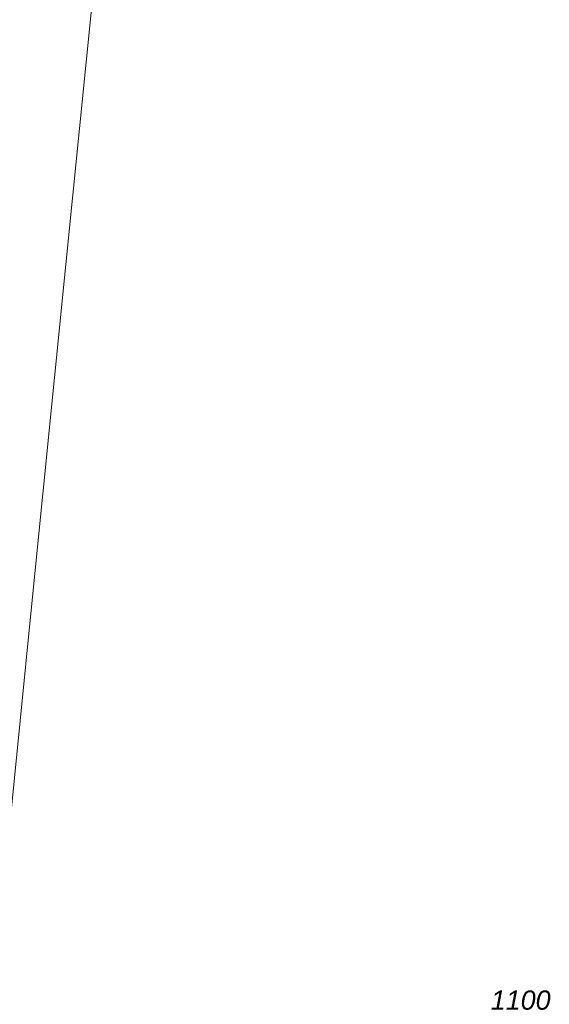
# Model space of a CAD drawing. Header units: feet. Extents: x 1620404 to 1693143, y 557267 to 607752.
# Tile 11 of 107: x 1621023 to 1621099, y 607064 to 607208. Entities that reach past the tile are written whole.
import ezdxf

# ---------------------------------------------------------------- set-up
doc = ezdxf.new("R2010")
doc.units = ezdxf.units.FT
doc.header["$MEASUREMENT"] = 0
doc.layers.add('PF_P_Sta_Elev_Text', color=7, linetype='Continuous', lineweight=13)
doc.layers.add('SH_Named_Boundary (Construction)', color=7, linetype='Continuous', lineweight=0, plot=False, transparency=0.5)
doc.styles.add('Label - RightBottom', font='ariali.ttf', dxfattribs={"height": 0.14})

# ---------------------------------------------------------------- blocks, each defined once
blk = doc.blocks.new('DrawTextAnnotation_37')
at = {"layer": 'PF_P_Sta_Elev_Text', "ltscale": 0.05, "insert": (-0.1, -0.0367), "char_height": 0.14, "attachment_point": 9, "line_spacing_factor": 0.9, "style": 'Label - RightBottom'}
blk.add_mtext('1100', dxfattribs=at)

msp = doc.modelspace()

# ---------------------------------------------------------------- linework, layer by layer
at = {"layer": 'SH_Named_Boundary (Construction)', "transparency": 33554495, "flags": 128}
msp.add_lwpolyline([(1620820.26, 607092.44), (1621019.26, 607072.48), (1621024.25, 607122.23), (1621029.24, 607171.98), (1621034.22, 607221.73), (1621039.21, 607271.48), (1621044.2, 607321.24), (1621049.19, 607370.99), (1621054.18, 607420.74), (1621059.17, 607470.49), (1621064.16, 607520.24), (1621069.14, 607569.99), (1620870.14, 607589.94), (1620865.15, 607540.19), (1620860.17, 607490.44), (1620855.18, 607440.69), (1620850.19, 607390.94), (1620845.2, 607341.19), (1620840.21, 607291.44), (1620835.22, 607241.69), (1620830.23, 607191.94), (1620825.25, 607142.19), (1620820.26, 607092.44)], dxfattribs=at)

# ---------------------------------------------------------------- block references
at = {"layer": 'PF_P_Sta_Elev_Text', "ltscale": 0.05, "xscale": 20, "yscale": 20, "zscale": 20}
msp.add_blockref('DrawTextAnnotation_37', (1621101.66, 607064.32), dxfattribs=at)

doc.saveas('drawing.dxf')
